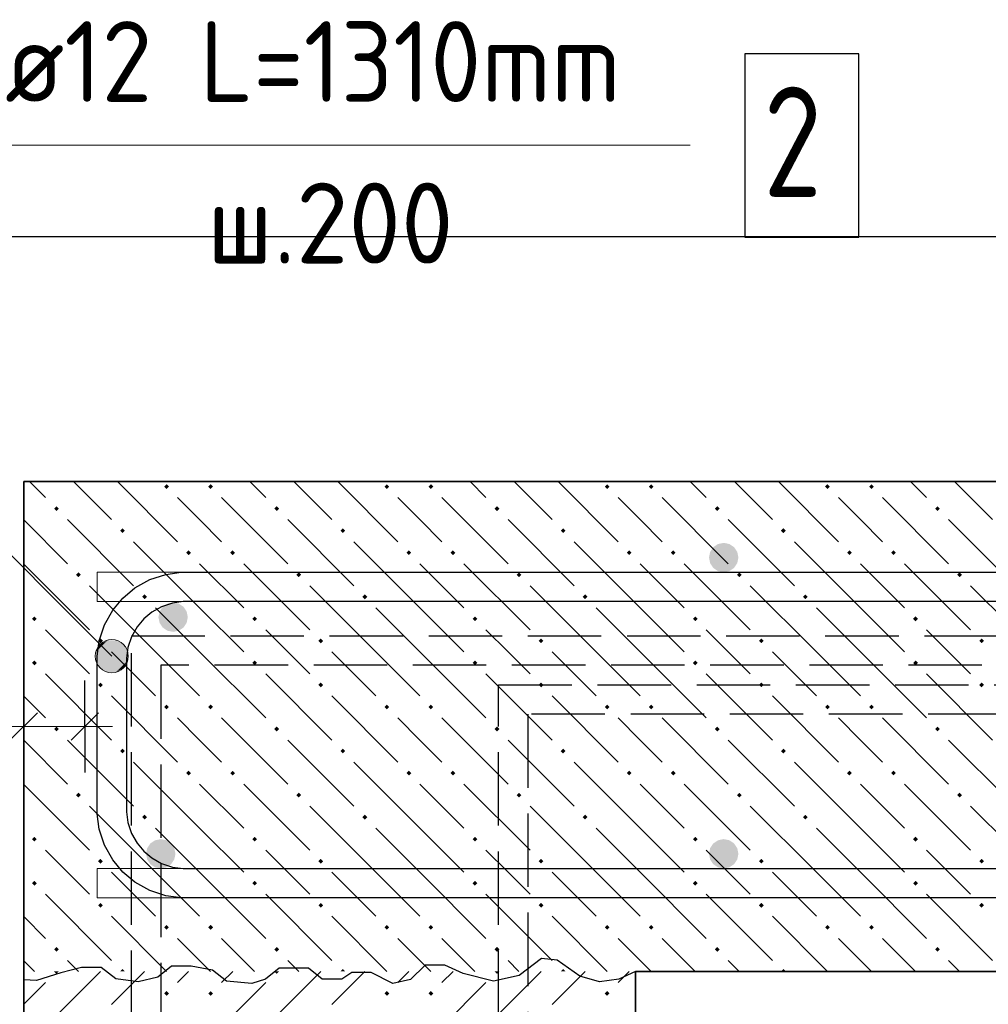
# Model space of a CAD drawing. Header units: millimetres. Extents: x 0 to 50400, y 0 to 35640.
# Tile 14 of 40: x 5537 to 8703, y 18962 to 22179. Entities that reach past the tile are written whole.
import ezdxf

# ---------------------------------------------------------------- set-up
doc = ezdxf.new("R2010")
doc.units = ezdxf.units.MM
doc.linetypes.add('______2', pattern=[324, 240, -84])
for name, color, linetype, lineweight in [('Standard', 7, 'Continuous', 25), ('ЖБ Перекрытие верхний уровень', 7, 'Continuous', 35), ('ЖБ Стена верхний уровень', 7, 'Continuous', 35), ('Размерная линия_ общее', 7, 'Continuous', 13)]:
    doc.layers.add(name, color=color, linetype=linetype, lineweight=lineweight)
doc.layers.add('Обрамление П-обр. равн.', color=7, linetype='Continuous', lineweight=25, true_color=0x5f1e0f)
doc.layers.add('Фоновоя арматура Х1', color=7, linetype='Continuous', lineweight=18, true_color=0x656565)
doc.layers.add('Стена фоновая арматура Х1', color=7, linetype='______2', true_color=0xa0a0a0)
doc.styles.add('ISOCPEUR', font='txt')

msp = doc.modelspace()

# ---------------------------------------------------------------- hatches: boundary and pattern name
at = {"layer": 'Standard', "linetype": 'Continuous', "lineweight": 13, "transparency": 33554687}
for points in [[(5800.3, 20061.2), (5852.2, 20151.3), (5786.5, 20085.6)], [(5786.5, 20085.6), (5852.2, 20151.3), (5824.7, 20151.3)], [(5786.5, 20085.6), (5824.7, 20151.3), (5786.5, 20113.1)], [(5786.5, 20113.1), (5824.7, 20151.3), (5800.3, 20137.5)], [(5800.3, 20061.2), (5876.7, 20137.5), (5852.2, 20151.3)], [(5824.7, 20047.4), (5876.7, 20137.5), (5800.3, 20061.2)], [(5824.7, 20047.4), (5890.4, 20113.1), (5876.7, 20137.5)], [(5852.2, 20047.4), (5890.4, 20113.1), (5824.7, 20047.4)], [(5852.2, 20047.4), (5890.4, 20085.6), (5890.4, 20113.1)], [(5890.4, 20085.6), (5852.2, 20047.4), (5876.7, 20061.2)]]:
    msp.add_hatch(color=7, dxfattribs=at).paths.add_polyline_path(points)
at = {"layer": 'ЖБ Перекрытие верхний уровень', "linetype": 'Continuous', "lineweight": 18, "transparency": 33554687}
for points in [[(6009.7, 20653.4), (6017.5, 20661.2), (6025.3, 20653.4), (6017.5, 20645.6)], [(6153.7, 20653.4), (6161.5, 20661.2), (6169.3, 20653.4), (6161.5, 20645.6)], [(6729.7, 20653.4), (6737.5, 20661.2), (6745.3, 20653.4), (6737.5, 20645.6)], [(6873.7, 20653.4), (6881.5, 20661.2), (6889.3, 20653.4), (6881.5, 20645.6)], [(7449.7, 20653.4), (7457.5, 20661.2), (7465.3, 20653.4), (7457.5, 20645.6)], [(7593.7, 20653.4), (7601.5, 20661.2), (7609.3, 20653.4), (7601.5, 20645.6)], [(8169.7, 20653.4), (8177.5, 20661.2), (8185.3, 20653.4), (8177.5, 20645.6)], [(8313.7, 20653.4), (8321.5, 20661.2), (8329.3, 20653.4), (8321.5, 20645.6)], [(5649.7, 20581.4), (5657.5, 20589.2), (5665.3, 20581.4), (5657.5, 20573.6)], [(6369.7, 20581.4), (6377.5, 20589.2), (6385.3, 20581.4), (6377.5, 20573.6)], [(7089.7, 20581.4), (7097.5, 20589.2), (7105.3, 20581.4), (7097.5, 20573.6)], [(7809.7, 20581.4), (7817.5, 20589.2), (7825.3, 20581.4), (7817.5, 20573.6)], [(8529.7, 20581.4), (8537.5, 20589.2), (8545.3, 20581.4), (8537.5, 20573.6)], [(5865.7, 20509.4), (5873.5, 20517.2), (5881.3, 20509.4), (5873.5, 20501.6)], [(6585.7, 20509.4), (6593.5, 20517.2), (6601.3, 20509.4), (6593.5, 20501.6)], [(7305.7, 20509.4), (7313.5, 20517.2), (7321.3, 20509.4), (7313.5, 20501.6)], [(8025.7, 20509.4), (8033.5, 20517.2), (8041.3, 20509.4), (8033.5, 20501.6)], [(6081.7, 20437.4), (6089.5, 20445.2), (6097.3, 20437.4), (6089.5, 20429.6)], [(6225.7, 20437.4), (6233.5, 20445.2), (6241.3, 20437.4), (6233.5, 20429.6)], [(6801.7, 20437.4), (6809.5, 20445.2), (6817.3, 20437.4), (6809.5, 20429.6)], [(6945.7, 20437.4), (6953.5, 20445.2), (6961.3, 20437.4), (6953.5, 20429.6)], [(7521.7, 20437.4), (7529.5, 20445.2), (7537.3, 20437.4), (7529.5, 20429.6)], [(7665.7, 20437.4), (7673.5, 20445.2), (7681.3, 20437.4), (7673.5, 20429.6)], [(8241.7, 20437.4), (8249.5, 20445.2), (8257.3, 20437.4), (8249.5, 20429.6)], [(8385.7, 20437.4), (8393.5, 20445.2), (8401.3, 20437.4), (8393.5, 20429.6)], [(5721.7, 20365.4), (5729.5, 20373.2), (5737.3, 20365.4), (5729.5, 20357.6)], [(6441.7, 20365.4), (6449.5, 20373.2), (6457.3, 20365.4), (6449.5, 20357.6)], [(7161.7, 20365.4), (7169.5, 20373.2), (7177.3, 20365.4), (7169.5, 20357.6)], [(7881.7, 20365.4), (7889.5, 20373.2), (7897.3, 20365.4), (7889.5, 20357.6)], [(8601.7, 20365.4), (8609.5, 20373.2), (8617.3, 20365.4), (8609.5, 20357.6)], [(5937.7, 20293.4), (5945.5, 20301.2), (5953.3, 20293.4), (5945.5, 20285.6)], [(6657.7, 20293.4), (6665.5, 20301.2), (6673.3, 20293.4), (6665.5, 20285.6)], [(7377.7, 20293.4), (7385.5, 20301.2), (7393.3, 20293.4), (7385.5, 20285.6)], [(8097.7, 20293.4), (8105.5, 20301.2), (8113.3, 20293.4), (8105.5, 20285.6)], [(5577.7, 20221.4), (5585.5, 20229.2), (5593.3, 20221.4), (5585.5, 20213.6)], [(6297.7, 20221.4), (6305.5, 20229.2), (6313.3, 20221.4), (6305.5, 20213.6)], [(7017.7, 20221.4), (7025.5, 20229.2), (7033.3, 20221.4), (7025.5, 20213.6)], [(7737.7, 20221.4), (7745.5, 20229.2), (7753.3, 20221.4), (7745.5, 20213.6)], [(8457.7, 20221.4), (8465.5, 20229.2), (8473.3, 20221.4), (8465.5, 20213.6)], [(5793.7, 20149.4), (5801.5, 20157.2), (5809.3, 20149.4), (5801.5, 20141.6)], [(6513.7, 20149.4), (6521.5, 20157.2), (6529.3, 20149.4), (6521.5, 20141.6)], [(7233.7, 20149.4), (7241.5, 20157.2), (7249.3, 20149.4), (7241.5, 20141.6)], [(7953.7, 20149.4), (7961.5, 20157.2), (7969.3, 20149.4), (7961.5, 20141.6)], [(8673.7, 20149.4), (8681.5, 20157.2), (8689.3, 20149.4), (8681.5, 20141.6)], [(5577.7, 20077.4), (5585.5, 20085.2), (5593.3, 20077.4), (5585.5, 20069.6)], [(6297.7, 20077.4), (6305.5, 20085.2), (6313.3, 20077.4), (6305.5, 20069.6)], [(7017.7, 20077.4), (7025.5, 20085.2), (7033.3, 20077.4), (7025.5, 20069.6)], [(7737.7, 20077.4), (7745.5, 20085.2), (7753.3, 20077.4), (7745.5, 20069.6)], [(8457.7, 20077.4), (8465.5, 20085.2), (8473.3, 20077.4), (8465.5, 20069.6)], [(5793.7, 20005.4), (5801.5, 20013.2), (5809.3, 20005.4), (5801.5, 19997.6)], [(6513.7, 20005.4), (6521.5, 20013.2), (6529.3, 20005.4), (6521.5, 19997.6)], [(7233.7, 20005.4), (7241.5, 20013.2), (7249.3, 20005.4), (7241.5, 19997.6)], [(7953.7, 20005.4), (7961.5, 20013.2), (7969.3, 20005.4), (7961.5, 19997.6)], [(8673.7, 20005.4), (8681.5, 20013.2), (8689.3, 20005.4), (8681.5, 19997.6)], [(6009.7, 19933.4), (6017.5, 19941.2), (6025.3, 19933.4), (6017.5, 19925.6)], [(6153.7, 19933.4), (6161.5, 19941.2), (6169.3, 19933.4), (6161.5, 19925.6)], [(6729.7, 19933.4), (6737.5, 19941.2), (6745.3, 19933.4), (6737.5, 19925.6)], [(6873.7, 19933.4), (6881.5, 19941.2), (6889.3, 19933.4), (6881.5, 19925.6)], [(7449.7, 19933.4), (7457.5, 19941.2), (7465.3, 19933.4), (7457.5, 19925.6)], [(7593.7, 19933.4), (7601.5, 19941.2), (7609.3, 19933.4), (7601.5, 19925.6)], [(8169.7, 19933.4), (8177.5, 19941.2), (8185.3, 19933.4), (8177.5, 19925.6)], [(8313.7, 19933.4), (8321.5, 19941.2), (8329.3, 19933.4), (8321.5, 19925.6)], [(5649.7, 19861.4), (5657.5, 19869.2), (5665.3, 19861.4), (5657.5, 19853.6)], [(6369.7, 19861.4), (6377.5, 19869.2), (6385.3, 19861.4), (6377.5, 19853.6)], [(7089.7, 19861.4), (7097.5, 19869.2), (7105.3, 19861.4), (7097.5, 19853.6)], [(7809.7, 19861.4), (7817.5, 19869.2), (7825.3, 19861.4), (7817.5, 19853.6)], [(8529.7, 19861.4), (8537.5, 19869.2), (8545.3, 19861.4), (8537.5, 19853.6)], [(5865.7, 19789.4), (5873.5, 19797.2), (5881.3, 19789.4), (5873.5, 19781.6)], [(6585.7, 19789.4), (6593.5, 19797.2), (6601.3, 19789.4), (6593.5, 19781.6)], [(7305.7, 19789.4), (7313.5, 19797.2), (7321.3, 19789.4), (7313.5, 19781.6)], [(8025.7, 19789.4), (8033.5, 19797.2), (8041.3, 19789.4), (8033.5, 19781.6)], [(6081.7, 19717.4), (6089.5, 19725.2), (6097.3, 19717.4), (6089.5, 19709.6)], [(6225.7, 19717.4), (6233.5, 19725.2), (6241.3, 19717.4), (6233.5, 19709.6)], [(6801.7, 19717.4), (6809.5, 19725.2), (6817.3, 19717.4), (6809.5, 19709.6)], [(6945.7, 19717.4), (6953.5, 19725.2), (6961.3, 19717.4), (6953.5, 19709.6)], [(7521.7, 19717.4), (7529.5, 19725.2), (7537.3, 19717.4), (7529.5, 19709.6)], [(7665.7, 19717.4), (7673.5, 19725.2), (7681.3, 19717.4), (7673.5, 19709.6)], [(8241.7, 19717.4), (8249.5, 19725.2), (8257.3, 19717.4), (8249.5, 19709.6)], [(8385.7, 19717.4), (8393.5, 19725.2), (8401.3, 19717.4), (8393.5, 19709.6)], [(5721.7, 19645.4), (5729.5, 19653.2), (5737.3, 19645.4), (5729.5, 19637.6)], [(6441.7, 19645.4), (6449.5, 19653.2), (6457.3, 19645.4), (6449.5, 19637.6)], [(7161.7, 19645.4), (7169.5, 19653.2), (7177.3, 19645.4), (7169.5, 19637.6)], [(7881.7, 19645.4), (7889.5, 19653.2), (7897.3, 19645.4), (7889.5, 19637.6)], [(8601.7, 19645.4), (8609.5, 19653.2), (8617.3, 19645.4), (8609.5, 19637.6)], [(5937.7, 19573.4), (5945.5, 19581.2), (5953.3, 19573.4), (5945.5, 19565.6)], [(6657.7, 19573.4), (6665.5, 19581.2), (6673.3, 19573.4), (6665.5, 19565.6)], [(7377.7, 19573.4), (7385.5, 19581.2), (7393.3, 19573.4), (7385.5, 19565.6)], [(8097.7, 19573.4), (8105.5, 19581.2), (8113.3, 19573.4), (8105.5, 19565.6)], [(5577.7, 19501.4), (5585.5, 19509.2), (5593.3, 19501.4), (5585.5, 19493.6)], [(6297.7, 19501.4), (6305.5, 19509.2), (6313.3, 19501.4), (6305.5, 19493.6)], [(7017.7, 19501.4), (7025.5, 19509.2), (7033.3, 19501.4), (7025.5, 19493.6)], [(7737.7, 19501.4), (7745.5, 19509.2), (7753.3, 19501.4), (7745.5, 19493.6)], [(8457.7, 19501.4), (8465.5, 19509.2), (8473.3, 19501.4), (8465.5, 19493.6)], [(5793.7, 19429.4), (5801.5, 19437.2), (5809.3, 19429.4), (5801.5, 19421.6)], [(6513.7, 19429.4), (6521.5, 19437.2), (6529.3, 19429.4), (6521.5, 19421.6)], [(7233.7, 19429.4), (7241.5, 19437.2), (7249.3, 19429.4), (7241.5, 19421.6)], [(7953.7, 19429.4), (7961.5, 19437.2), (7969.3, 19429.4), (7961.5, 19421.6)], [(8673.7, 19429.4), (8681.5, 19437.2), (8689.3, 19429.4), (8681.5, 19421.6)], [(5577.7, 19357.4), (5585.5, 19365.2), (5593.3, 19357.4), (5585.5, 19349.6)], [(6297.7, 19357.4), (6305.5, 19365.2), (6313.3, 19357.4), (6305.5, 19349.6)], [(7017.7, 19357.4), (7025.5, 19365.2), (7033.3, 19357.4), (7025.5, 19349.6)], [(7737.7, 19357.4), (7745.5, 19365.2), (7753.3, 19357.4), (7745.5, 19349.6)], [(8457.7, 19357.4), (8465.5, 19365.2), (8473.3, 19357.4), (8465.5, 19349.6)], [(5793.7, 19285.4), (5801.5, 19293.2), (5809.3, 19285.4), (5801.5, 19277.6)], [(6513.7, 19285.4), (6521.5, 19293.2), (6529.3, 19285.4), (6521.5, 19277.6)], [(7233.7, 19285.4), (7241.5, 19293.2), (7249.3, 19285.4), (7241.5, 19277.6)], [(7953.7, 19285.4), (7961.5, 19293.2), (7969.3, 19285.4), (7961.5, 19277.6)], [(8673.7, 19285.4), (8681.5, 19293.2), (8689.3, 19285.4), (8681.5, 19277.6)], [(6009.7, 19213.4), (6017.5, 19221.2), (6025.3, 19213.4), (6017.5, 19205.6)], [(6153.7, 19213.4), (6161.5, 19221.2), (6169.3, 19213.4), (6161.5, 19205.6)], [(6729.7, 19213.4), (6737.5, 19221.2), (6745.3, 19213.4), (6737.5, 19205.6)], [(6873.7, 19213.4), (6881.5, 19221.2), (6889.3, 19213.4), (6881.5, 19205.6)], [(7449.7, 19213.4), (7457.5, 19221.2), (7465.3, 19213.4), (7457.5, 19205.6)], [(7593.7, 19213.4), (7601.5, 19221.2), (7609.3, 19213.4), (7601.5, 19205.6)], [(8169.7, 19213.4), (8177.5, 19221.2), (8185.3, 19213.4), (8177.5, 19205.6)], [(8313.7, 19213.4), (8321.5, 19221.2), (8329.3, 19213.4), (8321.5, 19205.6)], [(5649.7, 19141.4), (5657.5, 19149.2), (5665.3, 19141.4), (5657.5, 19133.6)], [(6369.7, 19141.4), (6377.5, 19149.2), (6385.3, 19141.4), (6377.5, 19133.6)], [(7089.7, 19141.4), (7097.5, 19149.2), (7105.3, 19141.4), (7097.5, 19133.6)], [(7809.7, 19141.4), (7817.5, 19149.2), (7825.3, 19141.4), (7817.5, 19133.6)], [(8529.7, 19141.4), (8537.5, 19149.2), (8545.3, 19141.4), (8537.5, 19133.6)], [(5865.9, 19069.6), (5873.5, 19077.2), (5881.1, 19069.6)], [(6585.9, 19069.6), (6593.5, 19077.2), (6601.1, 19069.6)], [(7305.9, 19069.6), (7313.5, 19077.2), (7321.1, 19069.6)], [(8025.9, 19069.6), (8033.5, 19077.2), (8041.1, 19069.6)]]:
    msp.add_hatch(color=7, dxfattribs=at).paths.add_polyline_path(points, flags=16)
at = {"layer": 'ЖБ Стена верхний уровень', "linetype": 'Continuous', "lineweight": 18, "transparency": 33554687}
for points in [[(5649.7, 19069.4), (5649.9, 19069.6), (5665.1, 19069.6), (5665.3, 19069.4), (5657.5, 19061.6)], [(6369.7, 19069.4), (6369.9, 19069.6), (6385.1, 19069.6), (6385.3, 19069.4), (6377.5, 19061.6)], [(7089.7, 19069.4), (7089.9, 19069.6), (7105.1, 19069.6), (7105.3, 19069.4), (7097.5, 19061.6)], [(6009.7, 18997.4), (6017.5, 19005.2), (6025.3, 18997.4), (6017.5, 18989.6)], [(6153.7, 18997.4), (6161.5, 19005.2), (6169.3, 18997.4), (6161.5, 18989.6)], [(6729.7, 18997.4), (6737.5, 19005.2), (6745.3, 18997.4), (6737.5, 18989.6)], [(6873.7, 18997.4), (6881.5, 19005.2), (6889.3, 18997.4), (6881.5, 18989.6)], [(7449.7, 18997.4), (7457.5, 19005.2), (7465.3, 18997.4), (7457.5, 18989.6)]]:
    msp.add_hatch(color=7, dxfattribs=at).paths.add_polyline_path(points, flags=16)
at = {"layer": 'Фоновоя арматура Х1', "linetype": 'Continuous', "lineweight": 18, "transparency": 33554687}
for points in [[(7886.5, 20421.6), (7882.8, 20439.9), (7872.4, 20455.5), (7856.8, 20465.9), (7838.5, 20469.6), (7820.1, 20465.9), (7804.5, 20455.5), (7794.1, 20439.9), (7790.5, 20421.6), (7794.1, 20403.2), (7804.5, 20387.6), (7820.1, 20377.2), (7838.5, 20373.6), (7856.8, 20377.2), (7872.4, 20387.6), (7882.8, 20403.2)], [(6086.9, 20226.8), (6083.3, 20245.2), (6072.8, 20260.8), (6057.3, 20271.2), (6038.9, 20274.8), (6020.5, 20271.2), (6005, 20260.8), (5994.6, 20245.2), (5990.9, 20226.8), (5994.6, 20208.5), (6005, 20192.9), (6020.5, 20182.5), (6038.9, 20178.8), (6057.3, 20182.5), (6072.8, 20192.9), (6083.3, 20208.5)], [(6046.5, 19453.6), (6042.8, 19471.9), (6032.4, 19487.5), (6016.8, 19497.9), (5998.5, 19501.6), (5980.1, 19497.9), (5964.5, 19487.5), (5954.1, 19471.9), (5950.5, 19453.6), (5954.1, 19435.2), (5964.5, 19419.6), (5980.1, 19409.2), (5998.5, 19405.6), (6016.8, 19409.2), (6032.4, 19419.6), (6042.8, 19435.2)], [(7886.5, 19453.6), (7882.8, 19471.9), (7872.4, 19487.5), (7856.8, 19497.9), (7838.5, 19501.6), (7820.1, 19497.9), (7804.5, 19487.5), (7794.1, 19471.9), (7790.5, 19453.6), (7794.1, 19435.2), (7804.5, 19419.6), (7820.1, 19409.2), (7838.5, 19405.6), (7856.8, 19409.2), (7872.4, 19419.6), (7882.8, 19435.2)]]:
    msp.add_hatch(color=7, dxfattribs=at).paths.add_polyline_path(points)

# ---------------------------------------------------------------- linework, layer by layer
at = {"layer": 'Standard', "color": 7, "linetype": 'Continuous', "lineweight": 13, "transparency": 33554687}
for p, q in [((5800.3, 20137.5), (5800.3, 20137.5)), ((5876.7, 20137.5), (5876.7, 20137.5)), ((5800.3, 20061.2), (5800.3, 20061.2)), ((5876.7, 20061.2), (5876.7, 20061.2)), ((5550.5, 19869.6), (5070.5, 19869.6))]:
    msp.add_line(p, q, dxfattribs=at)
msp.add_lwpolyline([(5838.5, 20099.4), (5329.4, 20608.5), (5329.4, 21769.5), (7729.4, 21769.5)], dxfattribs=at)
at = {"layer": 'Standard', "color": 254, "linetype": 'Continuous', "lineweight": -3, "true_color": 0xc4c4ff, "transparency": 33554687}
msp.add_lwpolyline([(4750.5, 15877.6), (15781.9, 15877.6), (15781.9, 21469.6), (4750.5, 21469.6), (4750.5, 15877.6)], dxfattribs=at)
at = {"layer": 'Standard', "color": 7, "linetype": 'Continuous', "lineweight": 25, "transparency": 33554687}
msp.add_lwpolyline([(7550.5, 19069.6), (7496.1, 19044.2), (7432.1, 19034.8), (7368.1, 19054.2), (7294.5, 19106.2), (7243.3, 19111.8), (7169.7, 19055.8), (7086.5, 19037.1), (6987.3, 19062.2), (6926.5, 19090.1), (6862.5, 19090.1), (6814.5, 19043.2), (6756.9, 19029.4), (6686.5, 19065.7), (6622.5, 19065.7), (6590.5, 19044), (6526.5, 19044), (6481.7, 19080.1), (6385.7, 19080.1), (6340.9, 19044), (6296.1, 19030.2), (6212.9, 19037.3), (6168.1, 19073.7), (6097.7, 19087), (6033.7, 19087), (5988.9, 19050.9), (5924.9, 19035.3), (5851.3, 19045.3), (5803.3, 19081.6), (5739.3, 19081.6), (5672.1, 19064.2), (5592.1, 19039.9), (5550.5, 19041.3)], dxfattribs=at)
at = {"layer": 'Standard', "color": 7, "linetype": 'Continuous', "lineweight": 13, "transparency": 33554687}
msp.add_circle((5838.5, 20099.4), 54, dxfattribs=at)
at = {"layer": 'ЖБ Перекрытие верхний уровень', "color": 7, "linetype": 'Continuous', "lineweight": 35, "transparency": 33554687}
for p, q in [((5550.5, 20669.6), (5550.5, 19069.6)), ((14981.9, 20669.6), (5550.5, 20669.6)), ((7550.5, 19069.6), (14981.9, 19069.6))]:
    msp.add_line(p, q, dxfattribs=at)
at = {"layer": 'ЖБ Перекрытие верхний уровень', "color": 9, "linetype": 'Continuous', "lineweight": 18, "true_color": 0xc7c7c7, "transparency": 33554687}
for p, q in [((5569.2, 20669.6), (5621.5, 20617.4)), ((5713.3, 20669.6), (5837.5, 20545.4)), ((5857.3, 20669.6), (6053.5, 20473.4)), ((6289.2, 20669.6), (6341.5, 20617.4)), ((6433.3, 20669.6), (6557.5, 20545.4)), ((6577.3, 20669.6), (6773.5, 20473.4)), ((7009.3, 20669.6), (7061.5, 20617.4)), ((7153.3, 20669.6), (7277.5, 20545.4)), ((7297.3, 20669.6), (7493.5, 20473.4)), ((7729.3, 20669.6), (7781.5, 20617.4)), ((7873.3, 20669.6), (7997.5, 20545.4)), ((8017.3, 20669.6), (8213.5, 20473.4)), ((8449.3, 20669.6), (8501.5, 20617.4)), ((8593.3, 20669.6), (8717.5, 20545.4)), ((6125.5, 20545.4), (6053.5, 20617.4)), ((6197.5, 20617.4), (6413.5, 20401.4)), ((6845.5, 20545.4), (6773.5, 20617.4)), ((6917.5, 20617.4), (7133.5, 20401.4)), ((7565.5, 20545.4), (7493.5, 20617.4)), ((7637.5, 20617.4), (7853.5, 20401.4)), ((8285.5, 20545.4), (8213.5, 20617.4)), ((8357.5, 20617.4), (8573.5, 20401.4)), ((5550.5, 20544.4), (5693.5, 20401.4)), ((5693.5, 20545.4), (5909.5, 20329.4)), ((6197.5, 20473.4), (6125.5, 20545.4)), ((6413.5, 20545.4), (6629.5, 20329.4)), ((6917.5, 20473.4), (6845.5, 20545.4)), ((7133.5, 20545.4), (7349.5, 20329.4)), ((7637.5, 20473.4), (7565.5, 20545.4)), ((7853.5, 20545.4), (8069.5, 20329.4)), ((8357.5, 20473.4), (8285.5, 20545.4)), ((8573.5, 20545.4), (8789.5, 20329.4)), ((6125.5, 20257.4), (5909.5, 20473.4)), ((6845.5, 20257.4), (6629.5, 20473.4)), ((7565.5, 20257.4), (7349.5, 20473.4)), ((8285.5, 20257.4), (8069.5, 20473.4)), ((5550.5, 20400.4), (5765.5, 20185.4)), ((6125.5, 20401.4), (6269.5, 20257.4)), ((6269.5, 20401.4), (6485.5, 20185.4)), ((6845.5, 20401.4), (6989.5, 20257.4)), ((6989.5, 20401.4), (7205.5, 20185.4)), ((7565.5, 20401.4), (7709.5, 20257.4)), ((7709.5, 20401.4), (7925.5, 20185.4)), ((8285.5, 20401.4), (8429.5, 20257.4)), ((8429.5, 20401.4), (8645.5, 20185.4)), ((5981.5, 20113.4), (5765.5, 20329.4)), ((6701.5, 20113.4), (6485.5, 20329.4)), ((7421.5, 20113.4), (7205.5, 20329.4)), ((8141.5, 20113.4), (7925.5, 20329.4)), ((8861.5, 20113.4), (8645.5, 20329.4)), ((5981.5, 20257.4), (6125.5, 20113.4)), ((6125.5, 20257.4), (6269.5, 20113.4)), ((6701.5, 20257.4), (6845.5, 20113.4)), ((6845.5, 20257.4), (6989.5, 20113.4)), ((7421.5, 20257.4), (7565.5, 20113.4)), ((7565.5, 20257.4), (7709.5, 20113.4)), ((8141.5, 20257.4), (8285.5, 20113.4)), ((8285.5, 20257.4), (8429.5, 20113.4)), ((5693.5, 20113.4), (5621.5, 20185.4)), ((6413.5, 20113.4), (6341.5, 20185.4)), ((7133.5, 20113.4), (7061.5, 20185.4)), ((7853.5, 20113.4), (7781.5, 20185.4)), ((8573.5, 20113.4), (8501.5, 20185.4)), ((5765.5, 20041.4), (5693.5, 20113.4)), ((5837.5, 20113.4), (5981.5, 19969.4)), ((5981.5, 20113.4), (6125.5, 19969.4)), ((6125.5, 20113.4), (6341.5, 19897.4)), ((6485.5, 20041.4), (6413.5, 20113.4)), ((6557.5, 20113.4), (6701.5, 19969.4)), ((6701.5, 20113.4), (6845.5, 19969.4)), ((6845.5, 20113.4), (7061.5, 19897.4)), ((7205.5, 20041.4), (7133.5, 20113.4)), ((7277.5, 20113.4), (7421.5, 19969.4)), ((7421.5, 20113.4), (7565.5, 19969.4)), ((7565.5, 20113.4), (7781.5, 19897.4)), ((7925.5, 20041.4), (7853.5, 20113.4)), ((7997.5, 20113.4), (8141.5, 19969.4)), ((8141.5, 20113.4), (8285.5, 19969.4)), ((8285.5, 20113.4), (8501.5, 19897.4)), ((8645.5, 20041.4), (8573.5, 20113.4)), ((5621.5, 20041.4), (5837.5, 19825.4)), ((6341.5, 20041.4), (6557.5, 19825.4)), ((7061.5, 20041.4), (7277.5, 19825.4)), ((7781.5, 20041.4), (7997.5, 19825.4)), ((8501.5, 20041.4), (8717.5, 19825.4)), ((5550.5, 19968.4), (5621.5, 19897.4)), ((5837.5, 19969.4), (6053.5, 19753.4)), ((6557.5, 19969.4), (6773.5, 19753.4)), ((7277.5, 19969.4), (7493.5, 19753.4)), ((7997.5, 19969.4), (8213.5, 19753.4)), ((6125.5, 19825.4), (6053.5, 19897.4)), ((6197.5, 19897.4), (6413.5, 19681.4)), ((6845.5, 19825.4), (6773.5, 19897.4)), ((6917.5, 19897.4), (7133.5, 19681.4)), ((7565.5, 19825.4), (7493.5, 19897.4)), ((7637.5, 19897.4), (7853.5, 19681.4)), ((8285.5, 19825.4), (8213.5, 19897.4)), ((8357.5, 19897.4), (8573.5, 19681.4)), ((5550.5, 19824.4), (5693.5, 19681.4)), ((5693.5, 19825.4), (5909.5, 19609.4)), ((6197.5, 19753.4), (6125.5, 19825.4)), ((6413.5, 19825.4), (6629.5, 19609.4)), ((6917.5, 19753.4), (6845.5, 19825.4)), ((7133.5, 19825.4), (7349.5, 19609.4)), ((7637.5, 19753.4), (7565.5, 19825.4)), ((7853.5, 19825.4), (8069.5, 19609.4)), ((8357.5, 19753.4), (8285.5, 19825.4)), ((8573.5, 19825.4), (8789.5, 19609.4)), ((6125.5, 19537.4), (5909.5, 19753.4)), ((6845.5, 19537.4), (6629.5, 19753.4)), ((7565.5, 19537.4), (7349.5, 19753.4)), ((8285.5, 19537.4), (8069.5, 19753.4)), ((5550.5, 19680.4), (5765.5, 19465.4)), ((6125.5, 19681.4), (6269.5, 19537.4)), ((6269.5, 19681.4), (6485.5, 19465.4)), ((6845.5, 19681.4), (6989.5, 19537.4)), ((6989.5, 19681.4), (7205.5, 19465.4)), ((7565.5, 19681.4), (7709.5, 19537.4)), ((7709.5, 19681.4), (7925.5, 19465.4)), ((8285.5, 19681.4), (8429.5, 19537.4)), ((8429.5, 19681.4), (8645.5, 19465.4)), ((5981.5, 19393.4), (5765.5, 19609.4)), ((6701.5, 19393.4), (6485.5, 19609.4)), ((7421.5, 19393.4), (7205.5, 19609.4)), ((8141.5, 19393.4), (7925.5, 19609.4)), ((8861.5, 19393.4), (8645.5, 19609.4)), ((5981.5, 19537.4), (6125.5, 19393.4)), ((6125.5, 19537.4), (6269.5, 19393.4)), ((6701.5, 19537.4), (6845.5, 19393.4)), ((6845.5, 19537.4), (6989.5, 19393.4)), ((7421.5, 19537.4), (7565.5, 19393.4)), ((7565.5, 19537.4), (7709.5, 19393.4)), ((8141.5, 19537.4), (8285.5, 19393.4)), ((8285.5, 19537.4), (8429.5, 19393.4)), ((5693.5, 19393.4), (5621.5, 19465.4)), ((6413.5, 19393.4), (6341.5, 19465.4)), ((7133.5, 19393.4), (7061.5, 19465.4)), ((7853.5, 19393.4), (7781.5, 19465.4)), ((8573.5, 19393.4), (8501.5, 19465.4)), ((5765.5, 19321.4), (5693.5, 19393.4)), ((5837.5, 19393.4), (5981.5, 19249.4)), ((5981.5, 19393.4), (6125.5, 19249.4)), ((6125.5, 19393.4), (6341.5, 19177.4)), ((6485.5, 19321.4), (6413.5, 19393.4)), ((6557.5, 19393.4), (6701.5, 19249.4)), ((6701.5, 19393.4), (6845.5, 19249.4)), ((6845.5, 19393.4), (7061.5, 19177.4)), ((7205.5, 19321.4), (7133.5, 19393.4)), ((7277.5, 19393.4), (7421.5, 19249.4)), ((7421.5, 19393.4), (7565.5, 19249.4)), ((7565.5, 19393.4), (7781.5, 19177.4)), ((7925.5, 19321.4), (7853.5, 19393.4)), ((7997.5, 19393.4), (8141.5, 19249.4)), ((8141.5, 19393.4), (8285.5, 19249.4)), ((8285.5, 19393.4), (8501.5, 19177.4)), ((8645.5, 19321.4), (8573.5, 19393.4)), ((5621.5, 19321.4), (5837.5, 19105.4)), ((6341.5, 19321.4), (6557.5, 19105.4)), ((7061.5, 19321.4), (7277.5, 19105.4)), ((7781.5, 19321.4), (7997.5, 19105.4)), ((8501.5, 19321.4), (8717.5, 19105.4)), ((5550.5, 19248.4), (5621.5, 19177.4)), ((5837.5, 19249.4), (6017.3, 19069.6)), ((6557.5, 19249.4), (6737.3, 19069.6)), ((7277.5, 19249.4), (7457.3, 19069.6)), ((7997.5, 19249.4), (8177.3, 19069.6)), ((6125.5, 19105.4), (6053.5, 19177.4)), ((6197.5, 19177.4), (6305.3, 19069.6)), ((6845.5, 19105.4), (6773.5, 19177.4)), ((6917.5, 19177.4), (7025.3, 19069.6)), ((7565.5, 19105.4), (7493.5, 19177.4)), ((7637.5, 19177.4), (7745.3, 19069.6)), ((8285.5, 19105.4), (8213.5, 19177.4)), ((8357.5, 19177.4), (8465.3, 19069.6)), ((5550.5, 19104.4), (5585.3, 19069.6)), ((5693.5, 19105.4), (5729.3, 19069.6)), ((6161.3, 19069.6), (6125.5, 19105.4)), ((6413.5, 19105.4), (6449.3, 19069.6)), ((6881.3, 19069.6), (6845.5, 19105.4)), ((7133.5, 19105.4), (7169.3, 19069.6)), ((7601.3, 19069.6), (7565.5, 19105.4)), ((7853.5, 19105.4), (7889.3, 19069.6)), ((8321.3, 19069.6), (8285.5, 19105.4)), ((8573.5, 19105.4), (8609.3, 19069.6))]:
    msp.add_line(p, q, dxfattribs=at)
at = {"layer": 'ЖБ Стена верхний уровень', "color": 7, "linetype": 'Continuous', "lineweight": 35, "transparency": 33554687}
for p, q in [((5550.5, 19069.6), (5550.5, 16677.6)), ((7550.5, 16677.6), (7550.5, 19069.6))]:
    msp.add_line(p, q, dxfattribs=at)
at = {"layer": 'ЖБ Стена верхний уровень', "color": 9, "linetype": 'Continuous', "lineweight": 18, "true_color": 0xc7c7c7, "transparency": 33554687}
for p, q in [((5801.7, 19069.6), (5621.5, 18889.4)), ((5945.7, 19069.6), (5837.5, 18961.4)), ((6053.5, 19033.4), (6089.7, 19069.6)), ((6233.7, 19069.6), (6197.5, 19033.4)), ((6521.7, 19069.6), (6341.5, 18889.4)), ((6665.7, 19069.6), (6557.5, 18961.4)), ((6773.5, 19033.4), (6809.7, 19069.6)), ((6953.7, 19069.6), (6917.5, 19033.4)), ((7241.7, 19069.6), (7061.5, 18889.4)), ((7385.7, 19069.6), (7277.5, 18961.4)), ((7493.5, 19033.4), (7529.7, 19069.6)), ((5550.5, 18962.4), (5621.5, 19033.4)), ((6125.5, 18817.4), (6341.5, 19033.4)), ((6845.5, 18817.4), (7061.5, 19033.4))]:
    msp.add_line(p, q, dxfattribs=at)
at = {"layer": 'Обрамление П-обр. равн.', "color": 7, "linetype": 'Continuous', "lineweight": 25, "transparency": 33554687}
msp.add_lwpolyline([(7908.1, 21468), (8280.1, 21468), (8280.1, 22068), (7908.1, 22068), (7908.1, 21468)], dxfattribs=at)
at = {"layer": 'Обрамление П-обр. равн.', "color": 38, "linetype": 'Continuous', "lineweight": 25, "true_color": 0x5f1e0f, "transparency": 33554687}
for points in [[(10686.5, 19309.6), (6064.7, 19309.6), (6014.6, 19316.6), (5962.4, 19333.8), (5914.3, 19360.7), (5874.7, 19393.8), (5841.6, 19433.4), (5814.7, 19481.5), (5797.4, 19533.7), (5790.5, 19583.8), (5790.5, 20099.4), (5797.4, 20149.4), (5814.7, 20201.7), (5841.6, 20249.7), (5874.7, 20289.4), (5914.3, 20322.5), (5962.4, 20349.4), (6014.6, 20366.6), (6064.7, 20373.6), (10686.5, 20373.6)], [(10686.5, 19309.6), (6064.7, 19309.6), (6014.6, 19316.6), (5962.4, 19333.8), (5914.3, 19360.7), (5874.7, 19393.8), (5841.6, 19433.4), (5814.7, 19481.5), (5797.4, 19533.7), (5790.5, 19583.8), (5790.5, 20099.4), (5797.4, 20149.4), (5814.7, 20201.7), (5841.6, 20249.7), (5874.7, 20289.4), (5914.3, 20322.5), (5962.4, 20349.4), (6014.6, 20366.6), (6064.7, 20373.6), (10686.5, 20373.6)], [(10686.5, 19309.6), (6064.7, 19309.6), (6014.6, 19316.6), (5962.4, 19333.8), (5914.3, 19360.7), (5874.7, 19393.8), (5841.6, 19433.4), (5814.7, 19481.5), (5797.4, 19533.7), (5790.5, 19583.8), (5790.5, 20099.4), (5797.4, 20149.4), (5814.7, 20201.7), (5841.6, 20249.7), (5874.7, 20289.4), (5914.3, 20322.5), (5962.4, 20349.4), (6014.6, 20366.6), (6064.7, 20373.6), (10686.5, 20373.6)], [(10686.5, 20277.6), (6071.3, 20277.6), (6036.4, 20272.7), (6001.2, 20261.1), (5969, 20243.1), (5942.8, 20221.2), (5921, 20195), (5902.9, 20162.8), (5891.3, 20127.6), (5886.5, 20092.7), (5886.5, 19590.4), (5891.3, 19555.5), (5902.9, 19520.4), (5921, 19488.1), (5942.8, 19461.9), (5969, 19440.1), (6001.2, 19422), (6036.4, 19410.4), (6071.3, 19405.6), (10686.5, 19405.6)], [(10686.5, 20277.6), (6071.3, 20277.6), (6036.4, 20272.7), (6001.2, 20261.1), (5969, 20243.1), (5942.8, 20221.2), (5921, 20195), (5902.9, 20162.8), (5891.3, 20127.6), (5886.5, 20092.7), (5886.5, 19590.4), (5891.3, 19555.5), (5902.9, 19520.4), (5921, 19488.1), (5942.8, 19461.9), (5969, 19440.1), (6001.2, 19422), (6036.4, 19410.4), (6071.3, 19405.6), (10686.5, 19405.6)], [(10686.5, 20277.6), (6071.3, 20277.6), (6036.4, 20272.7), (6001.2, 20261.1), (5969, 20243.1), (5942.8, 20221.2), (5921, 20195), (5902.9, 20162.8), (5891.3, 20127.6), (5886.5, 20092.7), (5886.5, 19590.4), (5891.3, 19555.5), (5902.9, 19520.4), (5921, 19488.1), (5942.8, 19461.9), (5969, 19440.1), (6001.2, 19422), (6036.4, 19410.4), (6071.3, 19405.6), (10686.5, 19405.6)]]:
    msp.add_lwpolyline(points, dxfattribs=at)
at = {"layer": 'Размерная линия_ общее', "color": 253, "linetype": 'Continuous', "lineweight": -3, "true_color": 0xa0a0a0, "transparency": 33554687}
for p, q in [((5550.5, 19869.6), (5550.5, 20019.6)), ((5750.5, 19869.6), (5750.5, 20019.6)), ((5550.5, 19869.6), (5550.5, 19719.6)), ((5750.5, 19869.6), (5750.5, 19719.6))]:
    msp.add_line(p, q, dxfattribs=at)
at = {"layer": 'Размерная линия_ общее', "color": 7, "linetype": 'Continuous', "lineweight": 25, "transparency": 33554687}
for p, q in [((5595.5, 19914.6), (5505.5, 19824.6)), ((5795.5, 19914.6), (5705.5, 19824.6))]:
    msp.add_line(p, q, dxfattribs=at)
at = {"layer": 'Размерная линия_ общее', "color": 7, "linetype": 'Continuous', "lineweight": 13, "transparency": 33554687}
for p, q in [((5550.5, 19869.6), (5460.5, 19869.6)), ((5750.5, 19869.6), (5550.5, 19869.6)), ((5750.5, 19869.6), (5840.5, 19869.6))]:
    msp.add_line(p, q, dxfattribs=at)
at = {"layer": 'Стена фоновая арматура Х1', "color": 253, "linetype": '______2', "lineweight": -3, "true_color": 0xa0a0a0, "transparency": 33554687}
for points in [[(5902.5, 16629.6), (5902.5, 20165.6), (11598.5, 20165.6), (11598.5, 20069.6), (5998.5, 20069.6), (5998.5, 16629.6), (5902.5, 16629.6)], [(5902.5, 16629.6), (5902.5, 20165.6), (11598.5, 20165.6), (11598.5, 20069.6), (5998.5, 20069.6), (5998.5, 16629.6), (5902.5, 16629.6)], [(5902.5, 16629.6), (5902.5, 20165.6), (11598.5, 20165.6), (11598.5, 20069.6), (5998.5, 20069.6), (5998.5, 16629.6), (5902.5, 16629.6)], [(7102.5, 16629.6), (7102.5, 20005.6), (12958.5, 20005.6), (12958.5, 19909.6), (7198.5, 19909.6), (7198.5, 16629.6), (7102.5, 16629.6)], [(7102.5, 16629.6), (7102.5, 20005.6), (12958.5, 20005.6), (12958.5, 19909.6), (7198.5, 19909.6), (7198.5, 16629.6), (7102.5, 16629.6)], [(7102.5, 16629.6), (7102.5, 20005.6), (12958.5, 20005.6), (12958.5, 19909.6), (7198.5, 19909.6), (7198.5, 16629.6), (7102.5, 16629.6)]]:
    msp.add_lwpolyline(points, dxfattribs=at)
at = {"layer": 'Фоновоя арматура Х1', "color": 251, "linetype": 'Continuous', "lineweight": 18, "true_color": 0x656565, "transparency": 33554687}
for points in [[(5790.5, 20373.6), (15029.9, 20373.6), (15029.9, 20277.6), (5790.5, 20277.6), (5790.5, 20373.6)], [(5790.5, 20373.6), (15029.9, 20373.6), (15029.9, 20277.6), (5790.5, 20277.6), (5790.5, 20373.6)], [(5790.5, 20373.6), (15029.9, 20373.6), (15029.9, 20277.6), (5790.5, 20277.6), (5790.5, 20373.6)], [(5790.5, 19405.6), (15029.9, 19405.6), (15029.9, 19309.6), (5790.5, 19309.6), (5790.5, 19405.6)], [(5790.5, 19405.6), (15029.9, 19405.6), (15029.9, 19309.6), (5790.5, 19309.6), (5790.5, 19405.6)], [(5790.5, 19405.6), (15029.9, 19405.6), (15029.9, 19309.6), (5790.5, 19309.6), (5790.5, 19405.6)]]:
    msp.add_lwpolyline(points, dxfattribs=at)

# ---------------------------------------------------------------- texts
at = {"layer": 'Обрамление П-обр. равн.', "color": 7, "linetype": 'Continuous', "lineweight": 13, "transparency": 33554687, "attachment_point": 7, "style": 'ISOCPEUR'}
for s, insert, char_height, width in [('\\W0.92;ø12 L=1310mm ', (5489.4, 21910.3), 264, 2469.884), ('\\W0.78;2', (7968.1, 21600), 360, 391.688), ('\\W0.95;ш.200 ', (6149.4, 21382.4), 264, 1154.555)]:
    msp.add_mtext(s, dxfattribs=dict(at, insert=insert, char_height=char_height, width=width))

doc.saveas('drawing.dxf')
